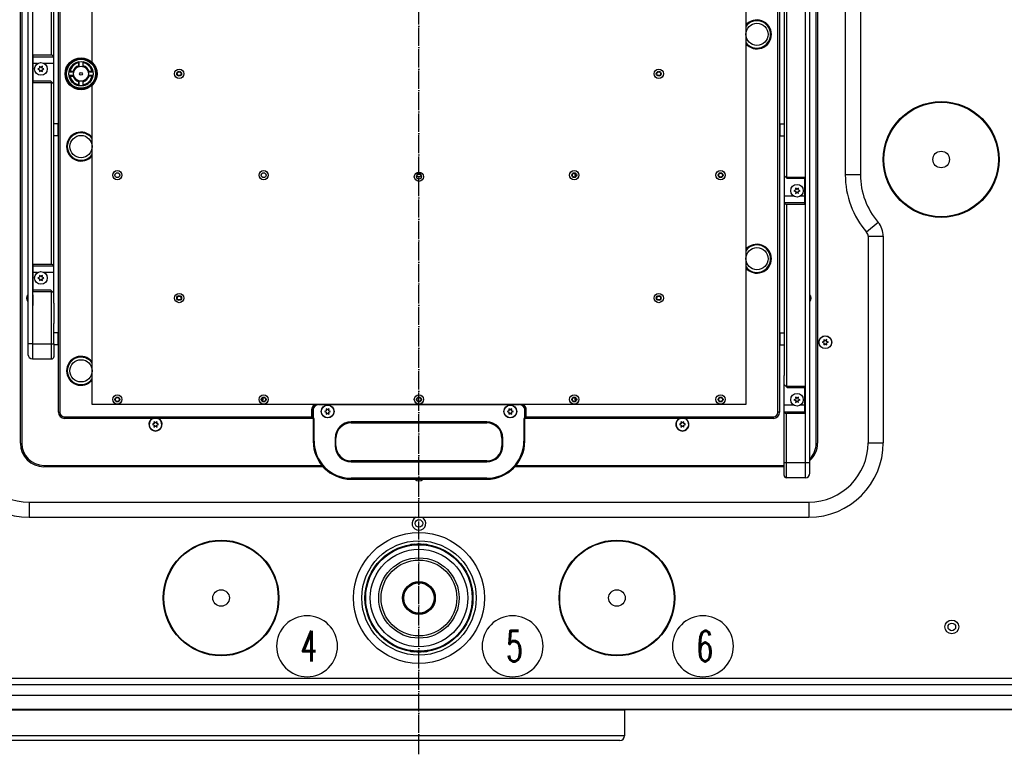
# Model space of a CAD drawing. Extents: x -1809 to 6113, y -4129 to 1471.
# Tile 193 of 197: x 4938 to 5584, y -621 to -138. Entities that reach past the tile are written whole.
import ezdxf

# ---------------------------------------------------------------- set-up
doc = ezdxf.new("R2010")
doc.units = 0
doc.linetypes.add('DOT_CENTER', pattern=[14, 12, -1, 0, -1])
doc.layers.get('0').update_dxf_attribs({"linetype": 'CONTINUOUS'})
doc.layers.add('1', color=7, linetype='CONTINUOUS')
doc.layers.add('VOLL3', color=7, linetype='CONTINUOUS')
doc.styles.add('CONVERTER_1', font='txt.shx', dxfattribs={"width": 0.63})

# ---------------------------------------------------------------- blocks, each defined once
blk = doc.blocks.new('GABEL_TOP__1062', base_point=(4288.02, 420.67))
at = {"layer": '1', "color": 3, "linetype": 'DOT_CENTER'}
blk.add_line((5200, -620.67), (5200, 420.67), dxfattribs=at)
at = {"layer": '1', "color": 3, "linetype": 'CONTINUOUS'}
blk.add_line((4808.05, -591.55), (5335, -591.55), dxfattribs=at)
at = {"layer": 'VOLL3', "color": 3, "linetype": 'CONTINUOUS'}
for p, q in [((5335, -591.55), (5335, -608.55)), ((5332, -611.55), (4573.55, -611.55)), ((5335, -608.55), (4932.65, -608.55))]:
    blk.add_line(p, q, dxfattribs=at)
blk.add_arc((5332, -608.55), 3, -90, 0, dxfattribs=at)
blk = doc.blocks.new('MANI_TOPVIEW__1063', base_point=(2848.58, 751.84))
at = {"layer": '1'}
blk.add_blockref('GABEL_TOP__1062', (4288.02, 420.67), dxfattribs=at)
blk = doc.blocks.new('TH_B__1064', base_point=(3307.8, 283.11))
at = {"color": 7, "linetype": 'CONTINUOUS'}
for p, q in [((4943.2, 236), (4943.2, -358)), ((4946.2, 239), (4946.2, -361)), ((4938.2, -416.4), (4938.2, 216.4)), ((4939.1, 216.4), (4939.1, -416.4)), ((5460.9, -416.4), (5460.9, 216.4)), ((5461.8, 216.4), (5461.8, -416.4)), ((4963.2, -396), (4963.2, 196)), ((4964.2, 196), (4964.2, -396)), ((5435.8, -396), (5435.8, 196)), ((5436.8, 196), (5436.8, -396)), ((5453.8, -439), (5453.8, 161)), ((5456.8, -436), (5456.8, 158)), ((4958.7, -161.49), (4958.7, 41.49)), ((5480, 40), (5480, -240)), ((5490, 40), (5490, -240)), ((4985.37, -166.58), (4985.37, -33.42)), ((5441.3, -38.51), (5441.3, -241.49)), ((5439.8, -97), (5439.8, -143)), ((4960.2, -162.49), (4960.2, -103)), ((5414.63, -107.08), (5414.63, -390.83)), ((5439.8, -143), (5439.8, -226.49)), ((4946.7, -179.49), (4946.7, -161.49)), ((4958.7, -161.49), (4946.7, -161.49)), ((4946.7, -162.49), (4960.2, -162.49)), ((4949.47, -166.99), (4946.7, -166.99)), ((4960.2, -166.99), (4953.93, -166.99)), ((4960.2, -194.49), (4960.2, -162.49)), ((4976.53, -168.89), (4976.53, -165.78)), ((4976.83, -168.41), (4976.83, -165.73)), ((4979.23, -165.73), (4979.23, -168.41)), ((4979.53, -168.89), (4979.53, -165.78)), ((4950.83, -169.99), (4949.7, -170.49)), ((4949.7, -170.49), (4950.83, -170.99)), ((4951.7, -169.49), (4950.7, -168.76)), ((4950.7, -168.76), (4950.83, -169.99)), ((4950.83, -170.99), (4950.7, -172.22)), ((4950.7, -172.22), (4951.7, -171.49)), ((4952.7, -168.76), (4951.7, -169.49)), ((4951.7, -171.49), (4952.7, -172.22)), ((4952.57, -169.99), (4952.7, -168.76)), ((4953.7, -170.49), (4952.57, -169.99)), ((4952.57, -170.99), (4953.7, -170.49)), ((4952.7, -172.22), (4952.57, -170.99)), ((4970.09, -172.46), (4972.78, -172.46)), ((4973.26, -172.16), (4970.15, -172.16)), ((4985.91, -172.16), (4982.8, -172.16)), ((4983.27, -172.46), (4985.96, -172.46)), ((4958.2, -178.49), (4946.7, -178.49)), ((4946.7, -179.49), (4958.7, -179.49)), ((4959.14, -179.43), (4958.2, -178.49)), ((4958.7, -298.81), (4958.7, -179.49)), ((4960.2, -180.49), (4959.14, -179.43)), ((4972.78, -174.86), (4970.09, -174.86)), ((4970.15, -175.16), (4973.26, -175.16)), ((4976.53, -181.54), (4976.53, -178.43)), ((4976.83, -181.59), (4976.83, -178.91)), ((4979.23, -178.91), (4979.23, -181.59)), ((4979.53, -181.54), (4979.53, -178.43)), ((4985.91, -175.16), (4982.8, -175.16)), ((4985.96, -174.86), (4983.27, -174.86)), ((4985.37, -390.83), (4985.37, -180.74)), ((4960.2, -277.98), (4960.2, -194.49)), ((4962.8, -206.49), (4960.2, -206.49)), ((4962.8, -206.49), (4962.8, -214.49)), ((4963, -206.69), (4962.8, -206.49)), ((4963, -206.69), (4963, -214.29)), ((5437, -206.69), (5437.2, -206.49)), ((5437, -214.29), (5437, -206.69)), ((5437.2, -214.49), (5437.2, -206.49)), ((5437.2, -206.49), (5439.8, -206.49)), ((4963.2, -207.99), (4963, -207.99)), ((4963.2, -212.99), (4963, -212.99)), ((5436.8, -207.99), (5437, -207.99)), ((5436.8, -212.99), (5437, -212.99)), ((4962.8, -214.49), (4960.2, -214.49)), ((4963, -214.29), (4962.8, -214.49)), ((5437, -214.29), (5437.2, -214.49)), ((5437.2, -214.49), (5439.8, -214.49)), ((5439.8, -226.49), (5439.8, -258.49)), ((5302.28, -239.19), (5302.28, -239.07)), ((5302.48, -239.19), (5302.48, -239.14)), ((5440.86, -241.55), (5439.8, -240.49)), ((5441.8, -242.49), (5440.86, -241.55)), ((5441.3, -241.49), (5453.3, -241.49)), ((5453.3, -242.49), (5441.8, -242.49)), ((5453.3, -241.49), (5453.3, -259.49)), ((5490, -240), (5480, -240)), ((5447.43, -249.99), (5446.3, -250.49)), ((5446.3, -250.49), (5447.43, -250.99)), ((5448.3, -249.49), (5447.3, -248.76)), ((5447.3, -248.76), (5447.43, -249.99)), ((5447.43, -250.99), (5447.3, -252.22)), ((5447.3, -252.22), (5448.3, -251.49)), ((5449.3, -248.76), (5448.3, -249.49)), ((5448.3, -251.49), (5449.3, -252.22)), ((5449.17, -249.99), (5449.3, -248.76)), ((5450.3, -250.49), (5449.17, -249.99)), ((5449.17, -250.99), (5450.3, -250.49)), ((5449.3, -252.22), (5449.17, -250.99)), ((5446.07, -253.99), (5439.8, -253.99)), ((5453.3, -258.49), (5439.8, -258.49)), ((5439.8, -258.49), (5439.8, -317.98)), ((5453.3, -253.99), (5450.53, -253.99)), ((5453.3, -259.49), (5441.3, -259.49)), ((5441.3, -259.49), (5441.3, -378.81)), ((5501.61, -271.3), (5494.03, -277.83)), ((4960.2, -299.81), (4960.2, -277.98)), ((5495, -280.44), (5495, -416)), ((5495, -280.44), (5505, -280.44)), ((5505, -280.44), (5505, -416)), ((4946.7, -298.81), (4958.7, -298.81)), ((4946.7, -300.85), (4946.7, -298.81)), ((4946.7, -299.81), (4960.2, -299.81)), ((4946.7, -300.98), (4946.7, -300.85)), ((4946.7, -304.31), (4946.7, -300.98)), ((4960.2, -299.81), (4960.2, -297.98)), ((4960.2, -317.81), (4960.2, -299.81)), ((5439.8, -297.98), (5439.8, -322.71)), ((4946.7, -305.98), (4946.7, -304.31)), ((4949.47, -304.31), (4946.7, -304.31)), ((4946.7, -315.81), (4946.7, -305.98)), ((4950.83, -307.31), (4949.7, -307.81)), ((4949.7, -307.81), (4950.83, -308.31)), ((4951.7, -306.81), (4950.7, -306.08)), ((4950.7, -306.08), (4950.83, -307.31)), ((4950.83, -308.31), (4950.7, -309.54)), ((4950.7, -309.54), (4951.7, -308.81)), ((4952.7, -306.08), (4951.7, -306.81)), ((4951.7, -308.81), (4952.7, -309.54)), ((4952.57, -307.31), (4952.7, -306.08)), ((4953.7, -307.81), (4952.57, -307.31)), ((4952.57, -308.31), (4953.7, -307.81)), ((4952.7, -309.54), (4952.57, -308.31)), ((4960.2, -304.31), (4953.93, -304.31)), ((4946.7, -316.81), (4946.7, -315.81)), ((4958.2, -315.81), (4946.7, -315.81)), ((4958.7, -316.81), (4946.7, -316.81)), ((4959.14, -316.75), (4958.2, -315.81)), ((4958.7, -361), (4958.7, -316.81)), ((4960.2, -317.81), (4959.14, -316.75)), ((4946.7, -320.85), (4946.7, -318.81)), ((4946.7, -320.98), (4946.7, -320.85)), ((4946.7, -324.31), (4946.7, -320.98)), ((4960.2, -318.02), (4960.2, -317.81)), ((4960.2, -323.98), (4960.2, -318.02)), ((4960.2, -319.81), (4960.2, -318.02)), ((4960.2, -323.98), (4960.2, -319.81)), ((5439.8, -317.98), (5439.8, -322.71)), ((5439.8, -322.71), (5439.8, -342.71)), ((5439.8, -322.71), (5439.8, -363.81)), ((4946.7, -325.98), (4946.7, -324.31)), ((4960.2, -324.31), (4960.2, -323.98)), ((4960.2, -324.31), (4960.2, -337.81)), ((4960.2, -343.98), (4960.2, -337.81)), ((4960.2, -351), (4960.2, -340.26)), ((4962.8, -343.81), (4960.2, -343.81)), ((4962.8, -343.81), (4962.8, -351.81)), ((4963, -344.01), (4962.8, -343.81)), ((4963, -344.01), (4963, -351.61)), ((4963.2, -345.31), (4963, -345.31)), ((5436.8, -345.31), (5437, -345.31)), ((5437, -344.01), (5437.2, -343.81)), ((5437, -351.61), (5437, -344.01)), ((5437.2, -343.81), (5439.8, -343.81)), ((5437.2, -351.81), (5437.2, -343.81)), ((5439.8, -343.81), (5439.8, -343.98)), ((5466.9, -349), (5465.9, -348.27)), ((5465.9, -348.27), (5466.03, -349.5)), ((5467.9, -348.27), (5466.9, -349)), ((5467.77, -349.5), (5467.9, -348.27)), ((4946.2, -351), (4958.7, -351)), ((4960.2, -351), (4960.2, -359.5)), ((4962.8, -351.81), (4960.2, -351.81)), ((4963, -351.61), (4962.8, -351.81)), ((4963.2, -350.31), (4963, -350.31)), ((5436.8, -350.31), (5437, -350.31)), ((5437, -351.61), (5437.2, -351.81)), ((5437.2, -351.81), (5439.8, -351.81)), ((5466.03, -349.5), (5464.9, -350)), ((5464.9, -350), (5466.03, -350.5)), ((5466.03, -350.5), (5465.9, -351.73)), ((5465.9, -351.73), (5466.9, -351)), ((5466.9, -351), (5467.9, -351.73)), ((5468.9, -350), (5467.77, -349.5)), ((5467.77, -350.5), (5468.9, -350)), ((5467.9, -351.73), (5467.77, -350.5)), ((4946.2, -361), (4958.7, -361)), ((5439.8, -363.81), (5439.8, -363.98)), ((5439.8, -363.98), (5439.8, -371.81)), ((5439.8, -437.5), (5439.8, -371.81)), ((5440.86, -378.87), (5439.8, -377.81)), ((5441.8, -379.81), (5440.86, -378.87)), ((5441.3, -378.81), (5453.3, -378.81)), ((5441.8, -379.81), (5453.3, -379.81)), ((5453.3, -378.81), (5453.3, -396.81)), ((5097.52, -386.46), (5097.52, -386.51)), ((5097.72, -386.39), (5097.72, -386.51)), ((5302.28, -386.51), (5302.28, -386.39)), ((5302.48, -386.51), (5302.48, -386.46)), ((5447.43, -387.31), (5446.3, -387.81)), ((5446.3, -387.81), (5447.43, -388.31)), ((5448.3, -386.81), (5447.3, -386.08)), ((5447.3, -386.08), (5447.43, -387.31)), ((5449.3, -386.08), (5448.3, -386.81)), ((5449.17, -387.31), (5449.3, -386.08)), ((5450.3, -387.81), (5449.17, -387.31)), ((5449.17, -388.31), (5450.3, -387.81)), ((5414.63, -390.83), (4985.37, -390.83)), ((5134, -391), (5266, -391)), ((5139, -393.77), (5139.13, -395)), ((5140, -394.5), (5139, -393.77)), ((5141, -393.77), (5140, -394.5)), ((5140.87, -395), (5141, -393.77)), ((5259, -393.77), (5259.13, -395)), ((5260, -394.5), (5259, -393.77)), ((5261, -393.77), (5260, -394.5)), ((5260.87, -395), (5261, -393.77)), ((5446.07, -391.31), (5439.8, -391.31)), ((5447.43, -388.31), (5447.3, -389.54)), ((5447.3, -389.54), (5448.3, -388.81)), ((5448.3, -388.81), (5449.3, -389.54)), ((5449.3, -389.54), (5449.17, -388.31)), ((5453.3, -391.31), (5450.53, -391.31)), ((4963.2, -396), (4964.2, -396)), ((4967.2, -399), (4982.9, -399)), ((4967.2, -400), (4967.2, -399)), ((5131.1, -400), (4967.2, -400)), ((4982.9, -399), (5129.5, -399)), ((5129.5, -394.5), (5130, -394.5)), ((5129.5, -394.5), (5129.5, -399)), ((5130, -399.5), (5129.5, -399)), ((5130, -394.5), (5130, -400)), ((5130.5, -394.5), (5130.5, -415)), ((5131.1, -415), (5131.1, -400)), ((5139.13, -395), (5138, -395.5)), ((5138, -395.5), (5139.13, -396)), ((5139.13, -396), (5139, -397.23)), ((5139, -397.23), (5140, -396.5)), ((5140, -396.5), (5141, -397.23)), ((5142, -395.5), (5140.87, -395)), ((5140.87, -396), (5142, -395.5)), ((5141, -397.23), (5140.87, -396)), ((5259.13, -395), (5258, -395.5)), ((5258, -395.5), (5259.13, -396)), ((5259.13, -396), (5259, -397.23)), ((5259, -397.23), (5260, -396.5)), ((5260, -396.5), (5261, -397.23)), ((5262, -395.5), (5260.87, -395)), ((5260.87, -396), (5262, -395.5)), ((5261, -397.23), (5260.87, -396)), ((5432.8, -400), (5268.9, -400)), ((5268.9, -400), (5268.9, -415)), ((5269.5, -415), (5269.5, -394.5)), ((5270.5, -394.5), (5270, -394.5)), ((5270, -400), (5270, -394.5)), ((5270.5, -399), (5270, -399.5)), ((5270.5, -399), (5270.5, -394.5)), ((5270.5, -399), (5278.7, -399)), ((5278.7, -399), (5417.1, -399)), ((5417.1, -399), (5432.8, -399)), ((5432.8, -400), (5432.8, -399)), ((5436.8, -396), (5435.8, -396)), ((5439.8, -395.81), (5453.3, -395.81)), ((5453.3, -396.81), (5441.3, -396.81)), ((5441.3, -439), (5441.3, -396.81)), ((5026.08, -403.5), (5024.95, -404)), ((5024.95, -404), (5026.08, -404.5)), ((5025.95, -402.27), (5026.08, -403.5)), ((5026.95, -403), (5025.95, -402.27)), ((5026.08, -404.5), (5025.95, -405.73)), ((5025.95, -405.73), (5026.95, -405)), ((5027.95, -402.27), (5026.95, -403)), ((5026.95, -405), (5027.95, -405.73)), ((5027.82, -403.5), (5027.95, -402.27)), ((5028.95, -404), (5027.82, -403.5)), ((5027.82, -404.5), (5028.95, -404)), ((5027.95, -405.73), (5027.82, -404.5)), ((5155.5, -402.4), (5155.5, -403)), ((5244.5, -402.4), (5155.5, -402.4)), ((5155.5, -403), (5244.5, -403)), ((5244.5, -403), (5244.5, -402.4)), ((5372.18, -403.5), (5371.05, -404)), ((5371.05, -404), (5372.18, -404.5)), ((5373.05, -403), (5372.05, -402.27)), ((5372.05, -402.27), (5372.18, -403.5)), ((5372.18, -404.5), (5372.05, -405.73)), ((5372.05, -405.73), (5373.05, -405)), ((5374.05, -402.27), (5373.05, -403)), ((5373.05, -405), (5374.05, -405.73)), ((5373.92, -403.5), (5374.05, -402.27)), ((5375.05, -404), (5373.92, -403.5)), ((5373.92, -404.5), (5375.05, -404)), ((5374.05, -405.73), (5373.92, -404.5)), ((5144.9, -413), (5145.5, -413)), ((5144.9, -413), (5144.9, -418)), ((5145.5, -418), (5145.5, -413)), ((5255.1, -413), (5254.5, -413)), ((5254.5, -413), (5254.5, -418)), ((5255.1, -418), (5255.1, -413)), ((5131.1, -415), (5130.5, -415)), ((5145.5, -418), (5144.9, -418)), ((5254.5, -418), (5255.1, -418)), ((5268.9, -415), (5269.5, -415)), ((5495, -416), (5505, -416)), ((4953.6, -430.9), (5136.21, -430.9)), ((5136.99, -431.8), (4953.6, -431.8)), ((5244.5, -428), (5155.5, -428)), ((5155.5, -428.6), (5155.5, -428)), ((5155.5, -428.6), (5244.5, -428.6)), ((5244.5, -428.6), (5244.5, -428)), ((5439.8, -431.8), (5263.01, -431.8)), ((5263.79, -430.9), (5439.8, -430.9)), ((5439.8, -429), (5456.8, -429)), ((5155.5, -439.4), (5155.5, -440)), ((5244.5, -439.4), (5155.5, -439.4)), ((5244.5, -439.4), (5244.5, -440)), ((5453.8, -439), (5441.3, -439)), ((5155.5, -440), (5244.5, -440)), ((4944, -455), (5456, -455)), ((4944, -455), (4944, -465)), ((5456, -455), (5456, -465)), ((4944, -465), (5456, -465)), ((5194, -483.08), (5194, -483.21)), ((5197, -482.79), (5197, -482.69)), ((5197, -483.13), (5197, -482.79)), ((5203, -482.69), (5203, -483.13)), ((5206, -483.21), (5206, -483.08)), ((5164.69, -515), (5165.13, -515)), ((5165.21, -512), (5165.08, -512)), ((5165.21, -512), (5165.21, -512)), ((5234.92, -512), (5234.79, -512)), ((5234.79, -512), (5234.79, -512)), ((5234.87, -515), (5235.31, -515)), ((5165.13, -521), (5164.69, -521)), ((5235.31, -521), (5234.87, -521)), ((5165.08, -524), (5165.21, -524)), ((5234.79, -524), (5234.92, -524)), ((5194, -552.79), (5194, -552.92)), ((5197, -553.31), (5197, -552.87)), ((5203, -552.87), (5203, -553.31)), ((5206, -552.92), (5206, -552.79)), ((4793.34, -574.74), (5606.66, -574.74)), ((5606.61, -570.88), (4793.39, -570.88)), ((5606.65, -582.15), (4793.35, -582.15)), ((5606.65, -591.15), (4793.35, -591.15)), ((5591.95, -591.45), (4808.05, -591.45))]:
    blk.add_line(p, q, dxfattribs=at)
for centre, radius in [((5421.97, -147.83), 7.3), ((4951.7, -170.49), 4.15), ((4978.03, -173.66), 10.5), ((4978.03, -173.66), 10), ((4978.03, -173.66), 9.5), ((4978.03, -173.66), 8.02), ((4978.03, -173.66), 4.9), ((4978.03, -173.66), 0.9), ((5042.52, -173.66), 3.05), ((5042.52, -173.66), 1.6), ((5042.52, -173.66), 1.25), ((5357.48, -173.66), 3.05), ((5357.48, -173.66), 1.6), ((5357.48, -173.66), 1.25), ((5543, -230), 38), ((5543, -230), 37.57), ((4978.03, -221.49), 7.3), ((5543, -230), 5.45), ((5001.88, -240.29), 3.05), ((5001.88, -240.29), 1.6), ((5098, -240.29), 3.05), ((5098, -240.29), 1.6), ((5200, -241.29), 3.05), ((5200, -240.29), 1.25), ((5302, -240.29), 3.05), ((5302, -240.29), 1.6), ((5302, -240.29), 1.25), ((5398.12, -240.29), 3.05), ((5398.12, -240.29), 1.6), ((5398.12, -240.29), 1.25), ((5200, -241.29), 1.6), ((5448.3, -250.49), 4.15), ((5421.97, -295.15), 7.3), ((4951.7, -307.81), 4.15), ((5042.52, -320.98), 3.05), ((5042.52, -320.98), 1.6), ((5042.52, -320.98), 1.25), ((5357.48, -320.98), 3.05), ((5357.48, -320.98), 1.6), ((5357.48, -320.98), 1.25), ((5466.9, -350), 4.2), ((5466.9, -350), 4.15), ((4978.03, -368.81), 7.3), ((5001.88, -387.61), 3.05), ((5001.88, -387.61), 1.6), ((5001.88, -387.61), 1.25), ((5098, -387.61), 3.05), ((5098, -387.61), 1.6), ((5098, -387.61), 1.25), ((5200, -387.61), 3.05), ((5200, -387.61), 1.6), ((5200, -387.61), 1.25), ((5302, -387.61), 3.05), ((5302, -387.61), 1.6), ((5302, -387.61), 1.25), ((5398.12, -387.61), 3.05), ((5398.12, -387.61), 1.6), ((5398.12, -387.61), 1.25), ((5448.3, -387.81), 4.15), ((5140, -395.5), 4.2), ((5140, -395.5), 4.15), ((5260, -395.5), 4.2), ((5260, -395.5), 4.15), ((5200, -469), 2.5), ((5200, -518), 43), ((5070, -518), 38), ((5070, -518), 37.57), ((5200, -518), 37.57), ((5200, -518), 35.46), ((5200, -518), 35), ((5330, -518), 38), ((5330, -518), 37.57), ((5200, -518), 32), ((5200, -518), 26.39), ((5200, -518), 24.89), ((5200, -518), 10.75), ((5200, -518), 10.25), ((5200, -518), 10), ((5070, -518), 5.45), ((5330, -518), 5.45), ((5550, -537), 4.5), ((5550, -537), 2.5)]:
    blk.add_circle(centre, radius, dxfattribs=at)
for centre, radius, start, end in [((5421.97, -147.83), 9.5, -140.60115, 140.60115), ((5421.97, -147.83), 9, -144.65433, 144.65433), ((4958.7, -162.99), 1.5, 19.47122, 90), ((4978.03, -173.66), 7.9, 100.9454, 169.0546), ((4978.03, -173.66), 7.39, 101.71707, 168.28293), ((4978.03, -173.66), 7.9, 10.9454, 79.0546), ((4978.03, -173.66), 7.39, 11.71707, 78.28293), ((4978.03, -173.66), 10.2, -43.96907, 43.96907), ((4978.03, -173.66), 5.47, 105.92296, 164.07704), ((4972.78, -170.96), 1.5, -90, -69.73318), ((4978.03, -173.66), 5, 104.5494, 165.4506), ((4978.03, -173.66), 5.02, 107.37979, 162.62021), ((4975.33, -168.41), 1.5, -20.26682, 0), ((4980.73, -168.41), 1.5, 180, -159.73318), ((4978.03, -173.66), 5, 14.5494, 75.4506), ((4978.03, -173.66), 5.47, 15.92296, 74.07704), ((4978.03, -173.66), 5.02, 17.37979, 72.62021), ((4983.27, -170.96), 1.5, -110.26682, -90), ((4958.7, -177.99), 1.5, -90, -73.12551), ((4978.03, -173.66), 7.9, -169.0546, -100.9454), ((4978.03, -173.66), 7.39, -168.28293, -101.71707), ((4978.03, -173.66), 5.47, -164.07704, -105.92296), ((4972.78, -176.36), 1.5, 69.73318, 90), ((4978.03, -173.66), 5, -165.4506, -104.5494), ((4978.03, -173.66), 5.02, -162.62021, -107.37979), ((4975.33, -178.91), 1.5, 0, 20.26682), ((4980.73, -178.91), 1.5, 159.73318, 180), ((4978.03, -173.66), 5, -75.4506, -14.5494), ((4978.03, -173.66), 7.9, -79.0546, -10.9454), ((4978.03, -173.66), 7.39, -78.28293, -11.71707), ((4978.03, -173.66), 5.02, -72.62021, -17.37979), ((4978.03, -173.66), 5.47, -74.07704, -15.92296), ((4983.27, -176.36), 1.5, 90, 110.26682), ((4978.03, -221.49), 9.5, 39.39885, -39.39885), ((4978.03, -221.49), 9, 35.34567, -35.34567), ((5307.28, -239.19), 5, 180, -155.11208), ((5307.28, -239.19), 4.8, 180, -155.81836), ((5441.3, -242.99), 1.5, 90, 106.87449), ((5538, -240), 58, 180, -139.29387), ((5538, -240), 48, 180, -139.29387), ((5441.3, -257.99), 1.5, -160.52878, -90), ((5491, -280.44), 14, 0, 40.70613), ((5491, -280.44), 4, 0, 40.70613), ((5421.97, -295.15), 9.5, -140.60115, 140.60115), ((5421.97, -295.15), 9, -144.65433, 144.65433), ((4958.7, -300.31), 1.5, 19.47122, 90), ((4958.7, -315.31), 1.5, -90, -73.12551), ((4945.4, -320.98), 3.1, 135.20868, -135.20868), ((4945.4, -320.98), 2.9, 139.34275, -139.34275), ((5454.6, -320.98), 3.1, -44.79132, 44.79132), ((5454.6, -320.98), 2.9, -40.65725, 40.65725), ((4946.2, -358), 3, 180, -90), ((4958.7, -359.5), 1.5, -90, 0), ((4978.03, -368.81), 9.5, 39.39885, -39.39885), ((4978.03, -368.81), 9, 35.34567, -35.34567), ((5441.3, -380.31), 1.5, 90, 106.87449), ((5092.72, -386.51), 4.8, -24.18164, 0), ((5092.72, -386.51), 5, -24.88792, 0), ((5307.28, -386.51), 5, 180, -155.11208), ((5307.28, -386.51), 4.8, 180, -155.81836), ((5134, -394.5), 4.5, 125.35767, 180), ((5134, -394.5), 4, 113.43671, 180), ((5134, -394.5), 3.5, 90, 180), ((5266, -394.5), 3.5, 0, 90), ((5266, -394.5), 4, 0, 66.56329), ((5266, -394.5), 4.5, 0, 54.64233), ((4967.2, -396), 4, 180, -90), ((4967.2, -396), 3, 180, -90), ((5026.95, -404), 4.35, 113.14104, 66.85896), ((5026.95, -404), 4.15, 105.45169, 74.54831), ((5373.05, -404), 4.35, 113.14104, 66.85896), ((5373.05, -404), 4.15, 105.45169, 74.54831), ((5432.8, -396), 3, -90, 0), ((5432.8, -396), 4, -90, 0), ((5441.3, -395.31), 1.5, -160.52878, -90), ((5155.5, -413), 10.6, 90, 180), ((5155.5, -413), 10, 90, 180), ((5244.5, -413), 10.6, 0, 90), ((5244.5, -413), 10, 0, 90), ((4944, -416), 49, 180, -90), ((4944, -416), 39, 180, -90), ((4953.6, -416.4), 15.4, 180, -90), ((4953.6, -416.4), 14.5, 180, -90), ((5155.5, -415), 25, 180, -90), ((5155.5, -415), 24.4, 180, -90), ((5155.5, -418), 10.6, 180, -90), ((5155.5, -418), 10, 180, -90), ((5244.5, -415), 25, -90, 0), ((5244.5, -415), 24.4, -90, 0), ((5244.5, -418), 10, -90, 0), ((5244.5, -418), 10.6, -90, 0), ((5456, -416), 49, -90, 0), ((5456, -416), 39, -90, 0), ((5446.4, -416.4), 15.4, -47.52063, 0), ((5446.4, -416.4), 14.5, -44.17281, 0), ((5441.3, -437.5), 1.5, 180, -90), ((5453.8, -436), 3, -90, 0), ((5200, -436.9), 4.2, -132.43059, -47.56941), ((5200, -436.9), 4.15, -131.66987, -48.33013), ((5200, -469), 4.5, 117.26604, 62.73396), ((5200, -518), 35.3, 99.78519, 170.21481), ((5200, -518), 35.3, 99.78518, 170.21482), ((5200, -518), 35.44, 94.85643, 99.7482), ((5200, -518), 35.33, 85.12962, 94.87038), ((5200, -518), 35.44, 80.2518, 85.14357), ((5200, -518), 35.3, 9.78519, 80.21481), ((5200, -518), 35.3, 9.78518, 80.21482), ((5200, -518), 35.33, 175.12962, -175.12962), ((5200, -518), 35.44, 170.2518, 175.14357), ((5200, -518), 35.44, 4.85643, 9.7482), ((5200, -518), 35.33, -4.87038, 4.87038), ((5200, -518), 35.44, -175.14357, -170.2518), ((5200, -518), 35.44, -9.7482, -4.85643), ((5200, -518), 35.3, -170.21481, -99.78519), ((5200, -518), 35.3, -170.21482, -99.78518), ((5200, -518), 35.3, -80.21481, -9.78519), ((5200, -518), 35.3, -80.21482, -9.78518), ((5200, -518), 35.44, -99.7482, -94.85643), ((5200, -518), 35.33, -94.87038, -85.12962), ((5200, -518), 35.44, -85.14357, -80.2518)]:
    blk.add_arc(centre, radius, start, end, dxfattribs=at)
for points, knots in [([(4946.2, -351), (4945.83, -351), (4945.53, -351), (4945.33, -351), (4944.64, -351), (4944.23, -351), (4944.08, -351), (4943.9, -351), (4943.75, -351), (4943.62, -351), (4943.52, -351), (4943.41, -351), (4943.33, -350.99), (4943.26, -350.99), (4943.2, -350.99)], [0, 0, 0, 0, 0.673552, 0.868599, 1.55509, 1.965305, 2.123691, 2.296973, 2.449476, 2.57671, 2.680758, 2.791123, 2.873207, 3.00002, 3.00002, 3.00002, 3.00002]), ([(4958.7, -351), (4958.8, -351), (4958.96, -351), (4959.13, -351), (4959.37, -351), (4959.59, -351), (4959.76, -351), (4959.94, -351), (4960.07, -351), (4960.14, -351), (4960.18, -351), (4960.2, -351)], [0, 0, 0, 0, 0.2582, 0.434256, 0.669745, 0.88598, 1.06183, 1.23666, 1.365384, 1.436606, 1.500011, 1.500011, 1.500011, 1.500011])]:
    blk.add_open_spline(points, degree=3, knots=knots, dxfattribs=at)
blk = doc.blocks.new('TEXT__1065', base_point=(4780, -567.68))
at = {"layer": '1', "color": 1}
for points in [[(5126.52, -569.68), (5126.52, -569.68, 0.414214), (5146.52, -549.68), (5146.52, -549.68, 0.414214), (5126.52, -529.68), (5126.52, -529.68, 0.414214), (5106.52, -549.68), (5106.52, -549.68, 0.414214)], [(5261.52, -569.68), (5261.52, -569.68, 0.414214), (5281.52, -549.68), (5281.52, -549.68, 0.414214), (5261.52, -529.68), (5261.52, -529.68, 0.414214), (5241.52, -549.68), (5241.52, -549.68, 0.414214)], [(5386.52, -569.68), (5386.52, -569.68, 0.414214), (5406.52, -549.68), (5406.52, -549.68, 0.414214), (5386.52, -529.68), (5386.52, -529.68, 0.414214), (5366.52, -549.68), (5366.52, -549.68, 0.414214)]]:
    blk.add_lwpolyline(points, format="xyb", close=True, dxfattribs=at)
at = {"layer": '1', "color": 1, "style": 'CONVERTER_1', "width": 0.63}
for s, p in [('4', (5122.32, -559.68)), ('5', (5257.32, -559.68)), ('6', (5382.32, -559.68))]:
    blk.add_text(s, height=20, dxfattribs=at).set_placement(p)
blk = doc.blocks.new('TOPVIEW__1066', base_point=(2287.59, -951.84))
blk.add_blockref('TH_B__1064', (3307.8, 283.11))
at = {"layer": '1'}
for name, p in [('MANI_TOPVIEW__1063', (2848.58, 751.84)), ('TEXT__1065', (4780, -567.68))]:
    blk.add_blockref(name, p, dxfattribs=at)
blk = doc.blocks.new('QW__1067', base_point=(2268.16, -6106.36))
at = {"layer": '1'}
blk.add_blockref('TOPVIEW__1066', (2287.59, -951.84), dxfattribs=at)

msp = doc.modelspace()

# ---------------------------------------------------------------- block references
msp.add_blockref('QW__1067', (2268.16, -6106.36))

doc.saveas('drawing.dxf')
